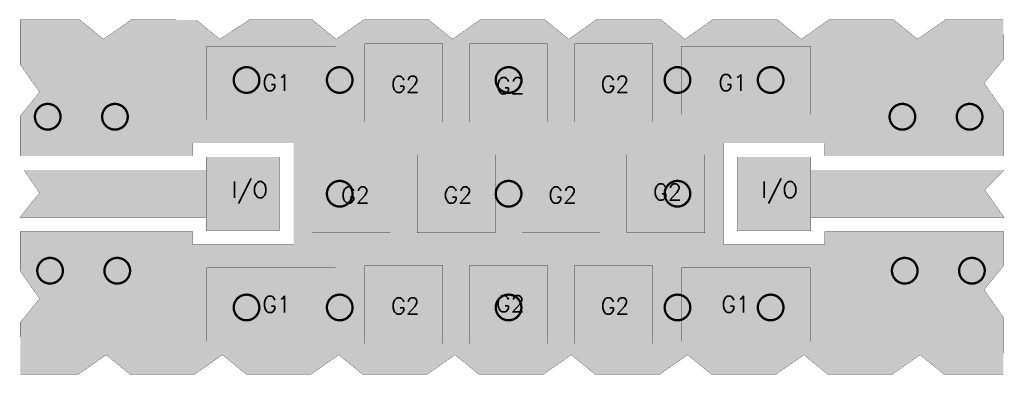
# Model space of a CAD drawing. Header units: millimetres. Extents: x -0.096 to 0.327, y -0.077 to 0.075.
import ezdxf

# ---------------------------------------------------------------- set-up
doc = ezdxf.new("R2010")
doc.units = ezdxf.units.MM
doc.layers.get('0').update_dxf_attribs({"linetype": 'CONTINUOUS', "lineweight": 0})
for name, color, linetype, lineweight in [('MECHANICAL', 90, 'CONTINUOUS', 0), ('PCB_DRL', 30, 'CONTINUOUS', 0), ('PCB_PAD_MASTER', 170, 'CONTINUOUS', 0), ('PCB_TOP', 10, 'CONTINUOUS', 0)]:
    doc.layers.add(name, color=color, linetype=linetype, lineweight=lineweight)
doc.styles.add('SIMPLE', font='Simple')

# ---------------------------------------------------------------- blocks, each defined once
blk = doc.blocks.new('ROUND_4')
h = blk.add_hatch(color=256)
edge = h.paths.add_edge_path(flags=0)
edge.add_arc((0, 0), 0.006, 0, 360)
blk = doc.blocks.new('DONUT_3')
at = {"lineweight": 211, "const_width": 0.001}
blk.add_lwpolyline([(-0.0055, 0), (-0.0055, 0, 1), (0.0055, 0, 1), (-0.0055, 0)], format="xyb", dxfattribs=at)

msp = doc.modelspace()

# ---------------------------------------------------------------- linework, layer by layer
at = {"layer": 'MECHANICAL', "lineweight": 50, "const_width": 0.0001}
for points in [[(-0.07007, 0.07454), (-0.09564, 0.07453)], [(-0.09564, 0.07453), (-0.09564, 0.05537)], [(-0.05989, 0.06626), (-0.07007, 0.07454)], [(-0.04804, 0.07454), (-0.05989, 0.06626)], [(-0.02007, 0.07447), (-0.04804, 0.07454)], [(-0.00996, 0.06626), (-0.02007, 0.07447)], [(0.00262, 0.07454), (-0.00996, 0.06626)], [(0.02977, 0.07454), (0.00262, 0.07454)], [(0.03996, 0.06626), (0.02977, 0.07454)], [(0.05181, 0.07454), (0.03996, 0.06626)], [(0.07969, 0.07454), (0.05181, 0.07454)], [(0.08988, 0.06626), (0.07969, 0.07454)], [(0.10173, 0.07454), (0.08988, 0.06626)], [(0.12962, 0.07454), (0.10173, 0.07454)], [(0.13981, 0.06626), (0.12962, 0.07454)], [(0.15166, 0.07454), (0.13981, 0.06626)], [(0.17954, 0.07454), (0.15166, 0.07454)], [(0.18973, 0.06626), (0.17954, 0.07454)], [(0.20158, 0.07454), (0.18973, 0.06626)], [(0.22946, 0.07454), (0.20158, 0.07454)], [(0.23965, 0.06626), (0.22946, 0.07454)], [(0.2515, 0.07454), (0.23965, 0.06626)], [(0.27939, 0.07454), (0.2515, 0.07454)], [(0.28957, 0.06626), (0.27939, 0.07454)], [(0.30142, 0.07454), (0.28957, 0.06626)], [(0.32642, 0.07454), (0.30142, 0.07454)], [(0.32643, 0.05759), (0.32642, 0.07454)], [(0.05225, 0.03075), (0.08575, 0.03075), (0.08575, 0.06425), (0.05225, 0.06425), (0.05225, 0.03075)], [(0.09725, 0.03075), (0.13075, 0.03075), (0.13075, 0.06425), (0.09725, 0.06425), (0.09725, 0.03075)], [(0.14225, 0.03075), (0.17575, 0.03075), (0.17575, 0.06425), (0.14225, 0.06425), (0.14225, 0.03075)], [(-0.0155, 0.03175), (0.03975, 0.03175), (0.03975, 0.06325), (-0.0155, 0.06325), (-0.0155, 0.03175)], [(0.18825, 0.03402), (0.2435, 0.03402), (0.2435, 0.06325), (0.18825, 0.06325), (0.18825, 0.03402)], [(-0.09564, 0.05537), (-0.08736, 0.04352)], [(0.31816, 0.0474), (0.32643, 0.05759)], [(0.32643, 0.03555), (0.31816, 0.0474)], [(-0.08736, 0.04352), (-0.09564, 0.03333)], [(0.32643, 0.01618), (0.32643, 0.03555)], [(-0.09564, 0.03333), (-0.09564, 0.01618)], [(-0.02174, 0.01618), (-0.02174, 0.02175)], [(-0.02174, 0.02175), (0.02174, 0.02175)], [(0.02174, 0.02175), (0.02175, -0.02174)], [(0.20626, -0.02175), (0.20626, 0.02175)], [(0.20626, 0.02175), (0.24975, 0.02174)], [(0.24975, 0.02174), (0.24975, 0.01618)], [(-0.09564, 0.01618), (-0.02174, 0.01618)], [(-0.01583, -0.01575), (0.01567, -0.01575), (0.01567, 0.01575), (-0.01583, 0.01575), (-0.01583, -0.01575)], [(0.02975, -0.01675), (0.06325, -0.01675), (0.06325, 0.01675), (0.02975, 0.01675), (0.02975, -0.01675)], [(0.07475, -0.01675), (0.10825, -0.01675), (0.10825, 0.01675), (0.07475, 0.01675), (0.07475, -0.01675)], [(0.11975, -0.01675), (0.15325, -0.01675), (0.15325, 0.01675), (0.11975, 0.01675), (0.11975, -0.01675)], [(0.16475, -0.01675), (0.19825, -0.01675), (0.19825, 0.01675), (0.16475, 0.01675), (0.16475, -0.01675)], [(0.21225, -0.01575), (0.24375, -0.01575), (0.24375, 0.01575), (0.21225, 0.01575), (0.21225, -0.01575)], [(0.24975, 0.01618), (0.32643, 0.01618)], [(-0.08736, 0.00037), (-0.0941, 0.01018)], [(-0.0941, 0.01018), (-0.01575, 0.01018)], [(-0.01575, -0.01018), (-0.01575, 0.01018)], [(0.24375, -0.01018), (0.24375, 0.01018)], [(0.24375, 0.01018), (0.32677, 0.01018)], [(0.32677, 0.01018), (0.31846, 0.00159)], [(-0.09584, -0.01018), (-0.08736, 0.00037)], [(0.31846, 0.00159), (0.32677, -0.01018)], [(-0.01575, -0.01018), (-0.09584, -0.01018)], [(0.24375, -0.01018), (0.32677, -0.01018)], [(-0.02175, -0.01618), (-0.09564, -0.01618)], [(-0.09564, -0.01618), (-0.09564, -0.03315)], [(-0.02175, -0.02174), (-0.02175, -0.01618)], [(0.32643, -0.01618), (0.24975, -0.01618)], [(0.24975, -0.01618), (0.24975, -0.02174)], [(0.32643, -0.03093), (0.32643, -0.01618)], [(0.02175, -0.02174), (-0.02175, -0.02174)], [(0.24975, -0.02174), (0.20626, -0.02175)], [(-0.09564, -0.03315), (-0.08736, -0.045)], [(-0.0155, -0.06325), (0.03975, -0.06325), (0.03975, -0.03175), (-0.0155, -0.03175), (-0.0155, -0.06325)], [(0.05225, -0.06425), (0.08575, -0.06425), (0.08575, -0.03075), (0.05225, -0.03075), (0.05225, -0.06425)], [(0.09725, -0.06425), (0.13075, -0.06425), (0.13075, -0.03075), (0.09725, -0.03075), (0.09725, -0.06425)], [(0.14225, -0.06425), (0.17575, -0.06425), (0.17575, -0.03075), (0.14225, -0.03075), (0.14225, -0.06425)], [(0.18825, -0.06325), (0.2435, -0.06325), (0.2435, -0.03175), (0.18825, -0.03175), (0.18825, -0.06325)], [(0.31816, -0.04111), (0.32643, -0.03093)], [(0.32643, -0.05296), (0.31816, -0.04111)], [(-0.08736, -0.045), (-0.09564, -0.05519)], [(0.32642, -0.07734), (0.32643, -0.05296)], [(-0.09564, -0.05519), (-0.09563, -0.07734)], [(-0.07063, -0.07734), (-0.05878, -0.06906)], [(-0.05878, -0.06906), (-0.04859, -0.07734)], [(-0.02071, -0.07734), (-0.00885, -0.06906)], [(-0.00885, -0.06906), (0.00133, -0.07734)], [(0.02922, -0.07734), (0.04107, -0.06906)], [(0.04107, -0.06906), (0.05126, -0.07734)], [(0.07914, -0.07734), (0.09099, -0.06906)], [(0.09099, -0.06906), (0.10118, -0.07734)], [(0.12906, -0.07734), (0.14091, -0.06906)], [(0.14091, -0.06906), (0.1511, -0.07734)], [(0.17899, -0.07734), (0.19084, -0.06906)], [(0.19084, -0.06906), (0.20102, -0.07734)], [(0.22891, -0.07734), (0.24076, -0.06906)], [(0.24076, -0.06906), (0.25095, -0.07734)], [(0.27883, -0.07734), (0.29068, -0.06906)], [(0.29068, -0.06906), (0.30087, -0.07734)], [(-0.09563, -0.07734), (-0.07063, -0.07734)], [(-0.04859, -0.07734), (-0.02071, -0.07734)], [(0.00133, -0.07734), (0.02922, -0.07734)], [(0.05126, -0.07734), (0.07914, -0.07734)], [(0.10118, -0.07734), (0.12906, -0.07734)], [(0.1511, -0.07734), (0.17899, -0.07734)], [(0.20102, -0.07734), (0.22891, -0.07734)], [(0.25095, -0.07734), (0.27883, -0.07734)], [(0.30087, -0.07734), (0.32642, -0.07734)]]:
    msp.add_lwpolyline(points, dxfattribs=at)
at = {"layer": 'PCB_PAD_MASTER'}
for points in [[(0.05225, 0.03075), (0.05225, 0.06425), (0.08575, 0.03075), (0.08575, 0.06425)], [(0.05225, 0.03075), (0.05225, 0.06425), (0.08575, 0.03075), (0.08575, 0.06425)], [(0.09725, 0.03075), (0.09725, 0.06425), (0.13075, 0.03075), (0.13075, 0.06425)], [(0.09725, 0.03075), (0.09725, 0.06425), (0.13075, 0.03075), (0.13075, 0.06425)], [(0.14225, 0.03075), (0.14225, 0.06425), (0.17575, 0.03075), (0.17575, 0.06425)], [(0.14225, 0.03075), (0.14225, 0.06425), (0.17575, 0.03075), (0.17575, 0.06425)], [(0.14225, 0.03075), (0.14225, 0.06425), (0.17575, 0.03075), (0.17575, 0.06425)], [(-0.0155, 0.03175), (-0.0155, 0.06325), (0.03975, 0.03175), (0.03975, 0.06325)], [(-0.0155, 0.03175), (-0.0155, 0.06325), (0.03975, 0.03175), (0.03975, 0.06325)], [(0.18825, 0.03175), (0.18825, 0.06325), (0.2435, 0.03175), (0.2435, 0.06325)], [(0.18825, 0.03175), (0.18825, 0.06325), (0.2435, 0.03175), (0.2435, 0.06325)], [(-0.01575, -0.01575), (-0.01575, 0.01575), (0.01575, -0.01575), (0.01575, 0.01575)], [(0.02975, -0.01675), (0.02975, 0.01675), (0.06325, -0.01675), (0.06325, 0.01675)], [(0.02975, -0.01675), (0.02975, 0.01675), (0.06325, -0.01675), (0.06325, 0.01675)], [(0.07475, -0.01675), (0.07475, 0.01675), (0.10825, -0.01675), (0.10825, 0.01675)], [(0.07475, -0.01675), (0.07475, 0.01675), (0.10825, -0.01675), (0.10825, 0.01675)], [(0.11975, -0.01675), (0.11975, 0.01675), (0.15325, -0.01675), (0.15325, 0.01675)], [(0.11975, -0.01675), (0.11975, 0.01675), (0.15325, -0.01675), (0.15325, 0.01675)], [(0.16475, -0.01675), (0.16475, 0.01675), (0.19825, -0.01675), (0.19825, 0.01675)], [(0.16475, -0.01675), (0.16475, 0.01675), (0.19825, -0.01675), (0.19825, 0.01675)], [(0.21225, -0.01575), (0.21225, 0.01575), (0.24375, -0.01575), (0.24375, 0.01575)], [(-0.0155, -0.06325), (-0.0155, -0.03175), (0.03975, -0.06325), (0.03975, -0.03175)], [(0.05225, -0.06425), (0.05225, -0.03075), (0.08575, -0.06425), (0.08575, -0.03075)], [(0.09725, -0.06425), (0.09725, -0.03075), (0.13075, -0.06425), (0.13075, -0.03075)], [(0.09725, -0.06425), (0.09725, -0.03075), (0.13075, -0.06425), (0.13075, -0.03075)], [(0.14225, -0.06425), (0.14225, -0.03075), (0.17575, -0.06425), (0.17575, -0.03075)], [(0.14225, -0.06425), (0.14225, -0.03075), (0.17575, -0.06425), (0.17575, -0.03075)], [(0.18825, -0.06325), (0.18825, -0.03175), (0.2435, -0.06325), (0.2435, -0.03175)], [(0.18825, -0.06325), (0.18825, -0.03175), (0.2435, -0.06325), (0.2435, -0.03175)]]:
    msp.add_solid(points, dxfattribs=at)
at = {"layer": 'PCB_TOP', "lineweight": 50, "const_width": 0.0001}
for points in [[(-0.07007, 0.07454), (-0.09564, 0.07453)], [(-0.09564, 0.07453), (-0.09564, 0.05537)], [(-0.05989, 0.06626), (-0.07007, 0.07454)], [(-0.04804, 0.07454), (-0.05989, 0.06626)], [(-0.02007, 0.07447), (-0.04804, 0.07454)], [(-0.00996, 0.06626), (-0.02007, 0.07447)], [(0.00262, 0.07454), (-0.00996, 0.06626)], [(0.02977, 0.07454), (0.00262, 0.07454)], [(0.03996, 0.06626), (0.02977, 0.07454)], [(0.05181, 0.07454), (0.03996, 0.06626)], [(0.07969, 0.07454), (0.05181, 0.07454)], [(0.08988, 0.06626), (0.07969, 0.07454)], [(0.10173, 0.07454), (0.08988, 0.06626)], [(0.12962, 0.07454), (0.10173, 0.07454)], [(0.13981, 0.06626), (0.12962, 0.07454)], [(0.15166, 0.07454), (0.13981, 0.06626)], [(0.17954, 0.07454), (0.15166, 0.07454)], [(0.18973, 0.06626), (0.17954, 0.07454)], [(0.20158, 0.07454), (0.18973, 0.06626)], [(0.22946, 0.07454), (0.20158, 0.07454)], [(0.23965, 0.06626), (0.22946, 0.07454)], [(0.2515, 0.07454), (0.23965, 0.06626)], [(0.27939, 0.07454), (0.2515, 0.07454)], [(0.28957, 0.06626), (0.27939, 0.07454)], [(0.30142, 0.07454), (0.28957, 0.06626)], [(0.32642, 0.07454), (0.30142, 0.07454)], [(0.32643, 0.05759), (0.32642, 0.07454)], [(-0.09564, 0.05537), (-0.08736, 0.04352)], [(0.31816, 0.0474), (0.32643, 0.05759)], [(0.32643, 0.03555), (0.31816, 0.0474)], [(-0.08736, 0.04352), (-0.09564, 0.03333)], [(0.32643, 0.01618), (0.32643, 0.03555)], [(-0.09564, 0.03333), (-0.09564, 0.01618)], [(-0.02174, 0.02175), (0.02174, 0.02175)], [(-0.02174, 0.01618), (-0.02174, 0.02175)], [(0.02174, 0.02175), (0.02175, -0.02174)], [(0.20626, 0.02175), (0.24975, 0.02174)], [(0.20626, -0.02175), (0.20626, 0.02175)], [(0.24975, 0.02174), (0.24975, 0.01618)], [(-0.09564, 0.01618), (-0.02174, 0.01618)], [(0.24975, 0.01618), (0.32643, 0.01618)], [(-0.0941, 0.01018), (-0.01575, 0.01018)], [(-0.08736, 0.00037), (-0.0941, 0.01018)], [(-0.01575, -0.01018), (-0.01575, 0.01018)], [(0.24375, 0.01018), (0.32677, 0.01018)], [(0.24375, -0.01018), (0.24375, 0.01018)], [(0.32677, 0.01018), (0.31846, 0.00159)], [(-0.09584, -0.01018), (-0.08736, 0.00037)], [(0.31846, 0.00159), (0.32677, -0.01018)], [(-0.01575, -0.01018), (-0.09584, -0.01018)], [(0.24375, -0.01018), (0.32677, -0.01018)], [(-0.09564, -0.01618), (-0.09564, -0.03315)], [(-0.02175, -0.01618), (-0.09564, -0.01618)], [(-0.02175, -0.02174), (-0.02175, -0.01618)], [(0.24975, -0.01618), (0.24975, -0.02174)], [(0.32643, -0.01618), (0.24975, -0.01618)], [(0.32643, -0.03093), (0.32643, -0.01618)], [(0.02175, -0.02174), (-0.02175, -0.02174)], [(0.24975, -0.02174), (0.20626, -0.02175)], [(-0.09564, -0.03315), (-0.08736, -0.045)], [(0.31816, -0.04111), (0.32643, -0.03093)], [(0.32643, -0.05296), (0.31816, -0.04111)], [(-0.08736, -0.045), (-0.09564, -0.05519)], [(0.32642, -0.07734), (0.32643, -0.05296)], [(-0.09564, -0.05519), (-0.09563, -0.07734)], [(-0.07063, -0.07734), (-0.05878, -0.06906)], [(-0.05878, -0.06906), (-0.04859, -0.07734)], [(-0.02071, -0.07734), (-0.00885, -0.06906)], [(-0.00885, -0.06906), (0.00133, -0.07734)], [(0.02922, -0.07734), (0.04107, -0.06906)], [(0.04107, -0.06906), (0.05126, -0.07734)], [(0.07914, -0.07734), (0.09099, -0.06906)], [(0.09099, -0.06906), (0.10118, -0.07734)], [(0.12906, -0.07734), (0.14091, -0.06906)], [(0.14091, -0.06906), (0.1511, -0.07734)], [(0.17899, -0.07734), (0.19084, -0.06906)], [(0.19084, -0.06906), (0.20102, -0.07734)], [(0.22891, -0.07734), (0.24076, -0.06906)], [(0.24076, -0.06906), (0.25095, -0.07734)], [(0.27883, -0.07734), (0.29068, -0.06906)], [(0.29068, -0.06906), (0.30087, -0.07734)], [(-0.09563, -0.07734), (-0.07063, -0.07734)], [(-0.04859, -0.07734), (-0.02071, -0.07734)], [(0.00133, -0.07734), (0.02922, -0.07734)], [(0.05126, -0.07734), (0.07914, -0.07734)], [(0.10118, -0.07734), (0.12906, -0.07734)], [(0.1511, -0.07734), (0.17899, -0.07734)], [(0.20102, -0.07734), (0.22891, -0.07734)], [(0.25095, -0.07734), (0.27883, -0.07734)], [(0.30087, -0.07734), (0.32642, -0.07734)]]:
    msp.add_lwpolyline(points, dxfattribs=at)
at = {"layer": 'PCB_TOP'}
for points in [[(-0.09564, 0.06626), (-0.09564, 0.07453), (-0.05989, 0.06626), (-0.07006, 0.07453)], [(-0.09559, 0.07453), (-0.07009, 0.07454), (-0.07006, 0.07453), (-0.07007, 0.07454)], [(-0.05989, 0.06626), (-0.04814, 0.07446), (-0.00996, 0.06626), (-0.02006, 0.07446)], [(-0.04814, 0.07446), (-0.04813, 0.07447), (-0.02006, 0.07446), (-0.02007, 0.07447)], [(-0.04813, 0.07447), (-0.04805, 0.07453), (-0.02009, 0.07447), (-0.04413, 0.07453)], [(-0.04805, 0.07453), (-0.04804, 0.07454), (-0.04413, 0.07453), (-0.04802, 0.07454)], [(-0.00996, 0.06626), (0.0026, 0.07453), (0.03996, 0.06626), (0.02979, 0.07453)], [(0.0026, 0.07453), (0.00261, 0.07453), (0.02979, 0.07453), (0.02978, 0.07453)], [(0.00261, 0.07453), (0.00262, 0.07454), (0.02978, 0.07453), (0.02977, 0.07454)], [(0.03996, 0.06626), (0.05179, 0.07453), (0.08988, 0.06626), (0.07971, 0.07453)], [(0.0518, 0.07453), (0.05181, 0.07454), (0.07971, 0.07453), (0.07969, 0.07454)], [(0.08988, 0.06626), (0.10172, 0.07453), (0.13981, 0.06626), (0.12963, 0.07453)], [(0.10172, 0.07453), (0.10173, 0.07454), (0.12963, 0.07453), (0.12962, 0.07454)], [(0.13981, 0.06626), (0.15164, 0.07453), (0.18973, 0.06626), (0.17955, 0.07453)], [(0.15164, 0.07453), (0.15166, 0.07454), (0.17955, 0.07453), (0.17954, 0.07454)], [(0.18973, 0.06626), (0.20156, 0.07453), (0.23965, 0.06626), (0.22948, 0.07453)], [(0.20156, 0.07453), (0.20157, 0.07453), (0.22948, 0.07453), (0.22947, 0.07453)], [(0.20157, 0.07453), (0.20158, 0.07454), (0.22947, 0.07453), (0.22946, 0.07454)], [(0.23965, 0.06626), (0.25149, 0.07453), (0.28957, 0.06626), (0.2794, 0.07453)], [(0.25149, 0.07453), (0.2515, 0.07454), (0.2794, 0.07453), (0.27939, 0.07454)], [(0.28957, 0.06626), (0.30135, 0.07449), (0.32643, 0.06626), (0.32642, 0.07449)], [(0.30135, 0.07449), (0.30141, 0.07453), (0.32642, 0.07449), (0.32642, 0.07453)], [(0.30141, 0.07453), (0.30142, 0.07454), (0.32642, 0.07453), (0.32642, 0.07454)], [(-0.09564, 0.05761), (-0.09564, 0.06626), (0.32643, 0.05761), (0.32643, 0.06626)], [(-0.09564, 0.05759), (-0.09564, 0.05761), (0.32643, 0.05759), (0.32643, 0.05761)], [(-0.09564, 0.05757), (-0.09564, 0.05759), (0.32642, 0.05757), (0.32643, 0.05759)], [(-0.09564, 0.05537), (-0.09564, 0.05757), (0.32463, 0.05537), (0.32642, 0.05757)], [(-0.09563, 0.05535), (-0.09564, 0.05537), (0.32462, 0.05535), (0.32463, 0.05537)], [(-0.09007, 0.0474), (-0.09563, 0.05535), (0.31816, 0.0474), (0.32462, 0.05535)], [(-0.08736, 0.04351), (-0.09007, 0.0474), (0.32087, 0.04351), (0.31816, 0.0474)], [(-0.09382, 0.03556), (-0.08736, 0.04351), (0.32642, 0.03556), (0.32087, 0.04351)], [(-0.09562, 0.03334), (-0.09384, 0.03553), (0.32643, 0.03334), (0.32643, 0.03553)], [(-0.09384, 0.03553), (-0.09383, 0.03555), (0.32643, 0.03553), (0.32643, 0.03555)], [(-0.09383, 0.03555), (-0.09382, 0.03556), (0.32643, 0.03555), (0.32642, 0.03556)], [(-0.09564, 0.03333), (-0.09562, 0.03334), (0.32643, 0.03333), (0.32643, 0.03334)], [(-0.09564, 0.03331), (-0.09564, 0.03333), (0.32643, 0.03331), (0.32643, 0.03333)], [(-0.09564, 0.02175), (-0.09564, 0.03331), (0.32643, 0.02175), (0.32643, 0.03331)], [(-0.09564, 0.01623), (-0.09564, 0.02175), (-0.02174, 0.01623), (-0.02174, 0.02175)], [(0.02175, -0.02174), (0.02174, 0.02175), (0.20626, -0.02174), (0.20626, 0.02175)], [(0.24975, 0.02174), (0.20626, 0.02175), (0.32643, 0.02174), (0.32643, 0.02175)], [(0.24975, 0.01623), (0.24975, 0.02174), (0.32643, 0.01623), (0.32643, 0.02174)], [(-0.09564, 0.01618), (-0.09564, 0.01623), (-0.02174, 0.01618), (-0.02174, 0.01623)], [(0.24975, 0.01618), (0.24975, 0.01623), (0.32643, 0.01618), (0.32643, 0.01623)], [(-0.09404, 0.01011), (-0.0941, 0.01018), (-0.01575, 0.01011), (-0.01575, 0.01018)], [(-0.08736, 0.00037), (-0.09404, 0.01011), (-0.01575, 0.00037), (-0.01575, 0.01011)], [(0.24375, 0.01009), (0.24375, 0.01018), (0.32669, 0.01009), (0.32677, 0.01018)], [(0.24375, 0.00159), (0.24375, 0.01009), (0.31846, 0.00159), (0.32669, 0.01009)], [(-0.09578, -0.0101), (-0.08736, 0.00037), (-0.01575, -0.0101), (-0.01575, 0.00037)], [(0.24375, -0.01011), (0.24375, 0.00159), (0.32671, -0.01011), (0.31846, 0.00159)], [(-0.09584, -0.01018), (-0.09578, -0.0101), (-0.01575, -0.01018), (-0.01575, -0.0101)], [(0.24375, -0.01018), (0.24375, -0.01011), (0.32677, -0.01018), (0.32671, -0.01011)], [(-0.09564, -0.01623), (-0.09564, -0.01618), (-0.02175, -0.01623), (-0.02175, -0.01618)], [(-0.09564, -0.02174), (-0.09564, -0.01623), (-0.02175, -0.02174), (-0.02175, -0.01623)], [(0.24975, -0.01623), (0.24975, -0.01618), (0.32643, -0.01623), (0.32643, -0.01618)], [(0.24975, -0.02174), (0.24975, -0.01623), (0.32643, -0.02174), (0.32643, -0.01623)], [(-0.09564, -0.02175), (-0.09564, -0.02174), (0.20626, -0.02175), (0.20626, -0.02174)], [(-0.09564, -0.03093), (-0.09564, -0.02175), (0.32643, -0.03093), (0.32643, -0.02175)], [(0.20626, -0.02175), (0.24975, -0.02174), (0.32643, -0.02175), (0.32643, -0.02174)], [(-0.09564, -0.03094), (-0.09564, -0.03093), (0.32642, -0.03094), (0.32643, -0.03093)], [(-0.09564, -0.03313), (-0.09564, -0.03094), (0.32464, -0.03313), (0.32642, -0.03094)], [(-0.09564, -0.03315), (-0.09564, -0.03313), (0.32463, -0.03315), (0.32464, -0.03313)], [(-0.09563, -0.03316), (-0.09564, -0.03315), (0.32462, -0.03316), (0.32463, -0.03315)], [(-0.09007, -0.04111), (-0.09563, -0.03316), (0.31816, -0.04111), (0.32462, -0.03316)], [(-0.08736, -0.045), (-0.09007, -0.04111), (0.32087, -0.045), (0.31816, -0.04111)], [(-0.09382, -0.05295), (-0.08736, -0.045), (0.32642, -0.05295), (0.32087, -0.045)], [(-0.09562, -0.05517), (-0.09384, -0.05298), (0.32643, -0.05517), (0.32643, -0.05298)], [(-0.09384, -0.05298), (-0.09383, -0.05296), (0.32643, -0.05298), (0.32643, -0.05296)], [(-0.09383, -0.05296), (-0.09382, -0.05295), (0.32643, -0.05296), (0.32642, -0.05295)], [(-0.09564, -0.05519), (-0.09562, -0.05517), (0.32643, -0.05519), (0.32643, -0.05517)], [(-0.09564, -0.0552), (-0.09564, -0.05519), (0.32643, -0.0552), (0.32643, -0.05519)], [(-0.09563, -0.06901), (-0.09564, -0.0552), (0.32643, -0.06901), (0.32643, -0.0552)], [(-0.09563, -0.06904), (-0.09563, -0.06901), (-0.05882, -0.06904), (-0.05878, -0.06901)], [(-0.09563, -0.06909), (-0.09563, -0.06904), (-0.05882, -0.06909), (-0.05882, -0.06904)], [(-0.09563, -0.07729), (-0.09563, -0.06909), (-0.07056, -0.07729), (-0.05882, -0.06909)], [(-0.05876, -0.06901), (-0.05878, -0.06901), (-0.00886, -0.06901), (-0.00885, -0.06901)], [(-0.05875, -0.06902), (-0.05876, -0.06901), (-0.00887, -0.06902), (-0.00886, -0.06901)], [(-0.05873, -0.06904), (-0.05875, -0.06902), (-0.0089, -0.06904), (-0.00887, -0.06902)], [(-0.05866, -0.06909), (-0.05873, -0.06904), (-0.0089, -0.06909), (-0.0089, -0.06904)], [(-0.04856, -0.0773), (-0.05866, -0.06909), (-0.02065, -0.0773), (-0.0089, -0.06909)], [(-0.00884, -0.06901), (-0.00885, -0.06901), (0.04106, -0.06901), (0.04107, -0.06901)], [(-0.00882, -0.06902), (-0.00884, -0.06901), (0.04105, -0.06902), (0.04106, -0.06901)], [(-0.0088, -0.06904), (-0.00882, -0.06902), (0.04102, -0.06904), (0.04105, -0.06902)], [(-0.00874, -0.06909), (-0.0088, -0.06904), (0.04103, -0.06909), (0.04102, -0.06904)], [(0.00136, -0.0773), (-0.00874, -0.06909), (0.02927, -0.0773), (0.04103, -0.06909)], [(0.0411, -0.06902), (0.04108, -0.06901), (0.09097, -0.06902), (0.09099, -0.06901)], [(0.04112, -0.06904), (0.0411, -0.06902), (0.09095, -0.06904), (0.09097, -0.06902)], [(0.04118, -0.06909), (0.04112, -0.06904), (0.09095, -0.06909), (0.09095, -0.06904)], [(0.05129, -0.0773), (0.04118, -0.06909), (0.0792, -0.0773), (0.09095, -0.06909)], [(0.09102, -0.06902), (0.09101, -0.06901), (0.1409, -0.06902), (0.14091, -0.06901)], [(0.09104, -0.06904), (0.09102, -0.06902), (0.14087, -0.06904), (0.1409, -0.06902)], [(0.09111, -0.06909), (0.09104, -0.06904), (0.14087, -0.06909), (0.14087, -0.06904)], [(0.10121, -0.0773), (0.09111, -0.06909), (0.12912, -0.0773), (0.14087, -0.06909)], [(0.14093, -0.06901), (0.14091, -0.06901), (0.19083, -0.06901), (0.19084, -0.06901)], [(0.14095, -0.06902), (0.14093, -0.06901), (0.19082, -0.06902), (0.19083, -0.06901)], [(0.14097, -0.06904), (0.14095, -0.06902), (0.19079, -0.06904), (0.19082, -0.06902)], [(0.14103, -0.06909), (0.14097, -0.06904), (0.1908, -0.06909), (0.19079, -0.06904)], [(0.15113, -0.0773), (0.14103, -0.06909), (0.17904, -0.0773), (0.1908, -0.06909)], [(0.19087, -0.06902), (0.19085, -0.06901), (0.24074, -0.06902), (0.24076, -0.06901)], [(0.19089, -0.06904), (0.19087, -0.06902), (0.24072, -0.06904), (0.24074, -0.06902)], [(0.19095, -0.06909), (0.19089, -0.06904), (0.24072, -0.06909), (0.24072, -0.06904)], [(0.20106, -0.0773), (0.19095, -0.06909), (0.22896, -0.0773), (0.24072, -0.06909)], [(0.24079, -0.06902), (0.24078, -0.06901), (0.29066, -0.06902), (0.29068, -0.06901)], [(0.24081, -0.06904), (0.24079, -0.06902), (0.29064, -0.06904), (0.29066, -0.06902)], [(0.24088, -0.06909), (0.24081, -0.06904), (0.29064, -0.06909), (0.29064, -0.06904)], [(0.25098, -0.0773), (0.24088, -0.06909), (0.27889, -0.0773), (0.29064, -0.06909)], [(0.29071, -0.06902), (0.2907, -0.06901), (0.32643, -0.06902), (0.32643, -0.06901)], [(0.30089, -0.07729), (0.29071, -0.06902), (0.32642, -0.07729), (0.32643, -0.06902)], [(-0.09563, -0.07733), (-0.09563, -0.07729), (-0.07062, -0.07733), (-0.07056, -0.07729)], [(-0.09563, -0.07734), (-0.09563, -0.07733), (-0.07063, -0.07734), (-0.07062, -0.07733)], [(-0.04855, -0.07732), (-0.04856, -0.0773), (-0.02067, -0.07732), (-0.02065, -0.0773)], [(-0.04854, -0.07733), (-0.04855, -0.07732), (-0.02069, -0.07733), (-0.02067, -0.07732)], [(-0.04854, -0.07734), (-0.04854, -0.07733), (-0.02071, -0.07734), (-0.02069, -0.07733)], [(0.00138, -0.07732), (0.00136, -0.0773), (0.02925, -0.07732), (0.02927, -0.0773)], [(0.00138, -0.07733), (0.00138, -0.07732), (0.02923, -0.07733), (0.02925, -0.07732)], [(0.00138, -0.07734), (0.00138, -0.07733), (0.02922, -0.07734), (0.02923, -0.07733)], [(0.0513, -0.07732), (0.05129, -0.0773), (0.07917, -0.07732), (0.0792, -0.0773)], [(0.0513, -0.07733), (0.0513, -0.07732), (0.07915, -0.07733), (0.07917, -0.07732)], [(0.05131, -0.07734), (0.0513, -0.07733), (0.07914, -0.07734), (0.07915, -0.07733)], [(0.10122, -0.07732), (0.10121, -0.0773), (0.12909, -0.07732), (0.12912, -0.0773)], [(0.10123, -0.07733), (0.10122, -0.07732), (0.12908, -0.07733), (0.12909, -0.07732)], [(0.10123, -0.07734), (0.10123, -0.07733), (0.12906, -0.07734), (0.12908, -0.07733)], [(0.15115, -0.07732), (0.15113, -0.0773), (0.17902, -0.07732), (0.17904, -0.0773)], [(0.15115, -0.07733), (0.15115, -0.07732), (0.179, -0.07733), (0.17902, -0.07732)], [(0.15115, -0.07734), (0.15115, -0.07733), (0.17899, -0.07734), (0.179, -0.07733)], [(0.20107, -0.07732), (0.20106, -0.0773), (0.22894, -0.07732), (0.22896, -0.0773)], [(0.20107, -0.07733), (0.20107, -0.07732), (0.22892, -0.07733), (0.22894, -0.07732)], [(0.20107, -0.07734), (0.20107, -0.07733), (0.22891, -0.07734), (0.22892, -0.07733)], [(0.25099, -0.07732), (0.25098, -0.0773), (0.27886, -0.07732), (0.27889, -0.0773)], [(0.251, -0.07733), (0.25099, -0.07732), (0.27885, -0.07733), (0.27886, -0.07732)], [(0.251, -0.07734), (0.251, -0.07733), (0.27883, -0.07734), (0.27885, -0.07733)], [(0.3009, -0.0773), (0.30089, -0.07729), (0.32642, -0.0773), (0.32642, -0.07729)], [(0.30092, -0.07732), (0.3009, -0.0773), (0.32642, -0.07732), (0.32642, -0.0773)], [(0.30092, -0.07734), (0.30092, -0.07732), (0.32642, -0.07734), (0.32642, -0.07732)]]:
    msp.add_solid(points, dxfattribs=at)

# ---------------------------------------------------------------- block references
at = {"layer": 'MECHANICAL'}
for p in [(0.0015, 0.04875), (0.0415, 0.04875), (0.114, 0.04875), (0.1865, 0.04875), (0.2265, 0.04875), (-0.08385, 0.033), (-0.055, 0.033), (0.28307, 0.033), (0.31192, 0.033), (0.0415, 0), (0.114, 0), (0.1865, 0), (-0.08285, -0.033), (-0.054, -0.033), (0.28407, -0.033), (0.31292, -0.033), (0.0015, -0.04875), (0.0415, -0.04875), (0.114, -0.04875), (0.1865, -0.04875), (0.2265, -0.04875)]:
    msp.add_blockref('DONUT_3', p, dxfattribs=at)
at = {"layer": 'PCB_DRL'}
for p in [(0.0015, 0.04875), (0.0415, 0.04875), (0.114, 0.04875), (0.1865, 0.04875), (0.2265, 0.04875), (-0.08385, 0.033), (-0.055, 0.033), (0.28307, 0.033), (0.31192, 0.033), (0.0415, 0), (0.114, 0), (0.1865, 0), (-0.08285, -0.033), (-0.054, -0.033), (0.28407, -0.033), (0.31292, -0.033), (0.0015, -0.04875), (0.0415, -0.04875), (0.114, -0.04875), (0.1865, -0.04875), (0.2265, -0.04875)]:
    msp.add_blockref('ROUND_4', p, dxfattribs=at)

# ---------------------------------------------------------------- texts
at = {"layer": 'MECHANICAL', "style": 'SIMPLE'}
for s, p in [('G1', (0.00825, 0.04411)), ('G1', (0.20405, 0.04411)), ('G2', (0.06358, 0.0434)), ('G2', (0.10858, 0.04277)), ('G2', (0.15358, 0.0434)), ('I/O', (-0.00492, -0.00181)), ('G2', (0.17608, -0.00274)), ('I/O', (0.22258, -0.00181)), ('G2', (0.04211, -0.0041)), ('G2', (0.08608, -0.0041)), ('G2', (0.13108, -0.0041)), ('G1', (0.00825, -0.05089)), ('G2', (0.06358, -0.0516)), ('G2', (0.10858, -0.05066)), ('G2', (0.15358, -0.0516)), ('G1', (0.20533, -0.05089))]:
    msp.add_text(s, height=0.006991, dxfattribs=at).set_placement(p)

doc.saveas('drawing.dxf')
